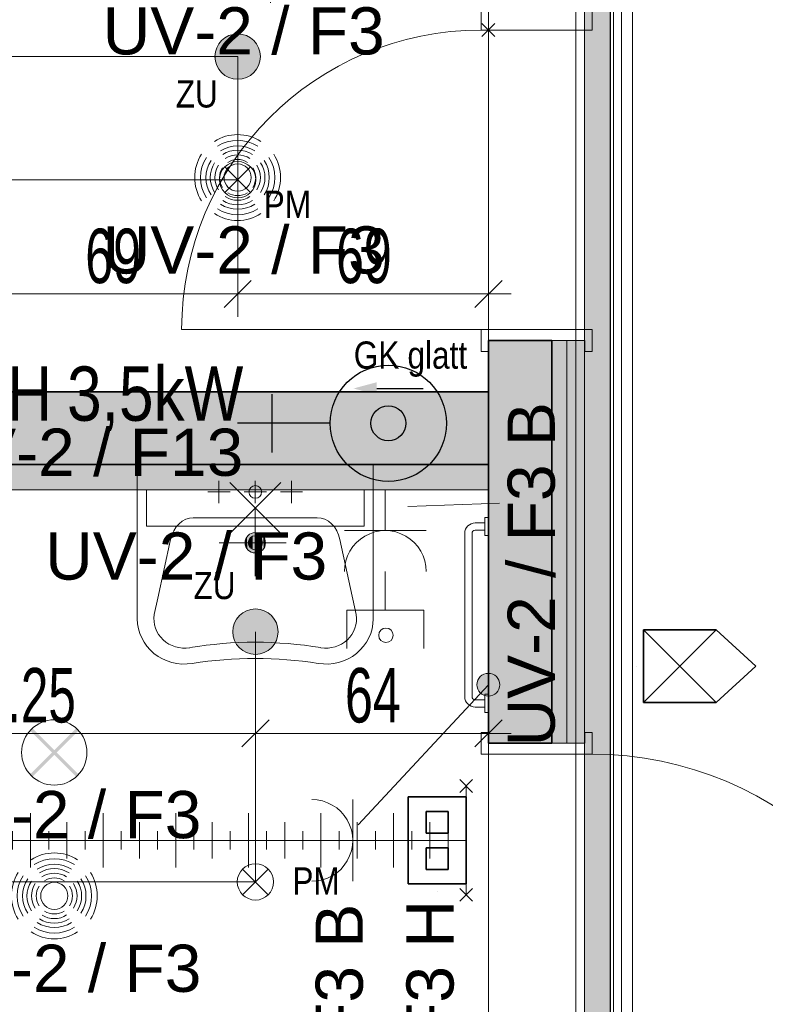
# Model space of a CAD drawing. Extents: x -321 to 526, y -52 to 542.
# Tile 7 of 56: x -117 to -76, y 96 to 150. Entities that reach past the tile are written whole.
import ezdxf
from ezdxf.lldxf.tags import DXFTag

# ---------------------------------------------------------------- set-up
doc = ezdxf.new("R2010")
doc.units = 0
doc.layers.get('0').update_dxf_attribs({"lineweight": 35})
for name, color, linetype, lineweight in [('D-501 Deckenspiegel Beleuchtung_BM_PM_NB', 7, 'Continuous', 25), ('D-501 Deckenspiegel Gebäude', 7, 'Continuous', 25), ('D-501 Deckenspiegel Lüftung', 7, 'Continuous', 25), ('D-501 Deckenspiegel Text_Maß', 7, 'Continuous', 25)]:
    doc.layers.add(name, color=color, linetype=linetype, lineweight=lineweight)
for name, color, linetype, lineweight, true_color in [('E_445_Allgemeinbeleuchtung', 7, 'Continuous', 18, 0xf7d209), ('E_449_Niederspannungsinstallationen_Elektro', 1, 'Continuous', 18, 0xff0000), ('E_449_Niederspannungsinstallationen_Präsenzmelder', 5, 'Continuous', 18, 0x0000ff), ('E_449_Niederspannungsinstallationen_Stromkreise', 1, 'Continuous', 25, 0xff0000), ('E_449_Text-Allg', 1, 'Continuous', 25, 0xff0000), ('E_452_Such- und Signalanlagen', 7, 'Continuous', 18, 0xcc9966), ('E_457_Datenübertragungsnetz_EDV', 6, 'Continuous', 18, 0xff00ff), ('E_Starkstrom', 1, 'Continuous', 25, 0xff0000)]:
    doc.layers.add(name, color=color, linetype=linetype, lineweight=lineweight, true_color=true_color)
doc.layers.add('E_Hilfslinie', color=2, linetype='Continuous', lineweight=13, true_color=0xffff00, plot=False)
doc.styles.get("Standard").update_dxf_attribs({"font": 'arial.ttf'})
tags = doc.linetypes.add('ALL_S14', pattern=[0.1, 0.05, -0.05]).pattern_tags.tags
tags[6:7] = [DXFTag(74, 4), DXFTag(75, 0), DXFTag(340, '0'), DXFTag(46, 1.0), DXFTag(50, 0.0), DXFTag(44, 0.0), DXFTag(45, 0.0)]
tags[4:5] = [DXFTag(74, 4), DXFTag(75, 0), DXFTag(340, '0'), DXFTag(46, 1.0), DXFTag(50, 0.0), DXFTag(44, 0.0), DXFTag(45, 0.0)]
tags = doc.linetypes.add('PUNKT2_S9', pattern=[0.025, 0, -0.025]).pattern_tags.tags
tags[6:7] = [DXFTag(74, 4), DXFTag(75, 0), DXFTag(340, '0'), DXFTag(46, 1.0), DXFTag(50, 0.0), DXFTag(44, 0.0), DXFTag(45, 0.0)]
tags[4:5] = [DXFTag(74, 4), DXFTag(75, 0), DXFTag(340, '0'), DXFTag(46, 1.0), DXFTag(50, 0.0), DXFTag(44, 0.0), DXFTag(45, 0.0)]

# ---------------------------------------------------------------- blocks, each defined once
blk = doc.blocks.new('Referenz-A07MYS7IRK', base_point=(-281.008, -47.122))
at = {"layer": 'D-501 Deckenspiegel Beleuchtung_BM_PM_NB', "color": 0, "lineweight": 18}
for p, q in [((-85.624, 172.697), (-85.624, 15.266)), ((-84.224, 15.266), (-84.224, 172.697)), ((-138.751, 125.569), (-90.924, 125.569)), ((-90.924, 125.569), (-90.924, 124.169)), ((-90.924, 124.169), (-138.751, 124.169))]:
    blk.add_line(p, q, dxfattribs=at)
at = {"layer": 'D-501 Deckenspiegel Beleuchtung_BM_PM_NB', "color": 0, "lineweight": 13}
for p, q in [((-105.445, 140.538), (-104.03, 141.952)), ((-105.445, 141.952), (-104.03, 140.538)), ((-104.468, 101.862), (-103.053, 103.276)), ((-104.468, 103.276), (-103.053, 101.862))]:
    blk.add_line(p, q, dxfattribs=at)
for centre in [(-104.738, 141.245), (-103.76, 102.569)]:
    blk.add_circle(centre, 1, dxfattribs=at)
for points in [[(-85.624, 15.273), (-85.624, 172.697), (-84.224, 15.273)], [(-84.224, 15.273), (-85.624, 172.697), (-84.224, 172.697)], [(-138.751, 124.169), (-138.751, 125.569), (-90.924, 124.169)], [(-90.924, 124.169), (-138.751, 125.569), (-90.924, 125.569)]]:
    blk.add_solid(points, dxfattribs=at)
at = {"layer": 'D-501 Deckenspiegel Gebäude', "color": 0, "linetype": 'ALL_S14', "lineweight": 13, "ltscale": 0.13}
for p, q in [((-90.924, 213.673), (-90.924, 18.053)), ((-86.116, 213.673), (-86.116, 18.053))]:
    blk.add_line(p, q, dxfattribs=at)
at = {"layer": 'D-501 Deckenspiegel Gebäude', "color": 0, "lineweight": 18}
blk.add_line((-84.024, 16.862), (-84.024, 212.074), dxfattribs=at)
at = {"layer": 'D-501 Deckenspiegel Gebäude', "color": 0, "lineweight": 13}
for p, q in [((-91.324, 150.695), (-91.324, 149.495)), ((-85.216, 149.495), (-85.216, 150.695)), ((-91.324, 149.495), (-85.216, 149.495)), ((-91.324, 132.995), (-107.824, 132.995)), ((-91.324, 131.795), (-91.324, 132.995)), ((-91.324, 132.995), (-85.216, 132.995)), ((-85.216, 132.995), (-85.216, 131.795)), ((-85.616, 132.395), (-90.924, 132.395)), ((-90.924, 132.395), (-90.924, 131.795)), ((-86.608, 132.395), (-86.608, 110.203)), ((-86.116, 132.395), (-86.116, 110.203)), ((-85.624, 132.395), (-85.624, 15.266)), ((-85.616, 131.795), (-85.616, 132.395)), ((-90.924, 131.795), (-91.324, 131.795)), ((-85.216, 131.795), (-85.616, 131.795)), ((-110.268, 125.569), (-97.269, 125.569)), ((-110.268, 125.569), (-110.268, 117.055)), ((-97.269, 125.569), (-97.269, 117.055)), ((-105.768, 124.657), (-105.768, 123.439)), ((-103.768, 124.657), (-103.768, 123.439)), ((-101.768, 124.657), (-101.768, 123.439)), ((-106.377, 124.048), (-105.159, 124.048)), ((-103.159, 124.048), (-104.377, 124.048)), ((-101.159, 124.048), (-102.377, 124.048)), ((-100.355, 122.632), (-107.182, 122.632)), ((-103.768, 119.41), (-103.768, 123.114)), ((-91.124, 122.643), (-91.124, 121.643)), ((-90.924, 122.643), (-91.124, 122.643)), ((-90.924, 122.643), (-90.924, 121.643)), ((-91.655, 122.343), (-91.124, 122.343)), ((-92.225, 121.772), (-92.225, 112.774)), ((-91.824, 121.772), (-91.824, 112.772)), ((-91.655, 121.943), (-91.124, 121.943)), ((-91.124, 121.643), (-90.924, 121.643)), ((-109.136, 118.192), (-108.434, 121.43)), ((-105.753, 121.249), (-102.058, 121.249)), ((-98.206, 117.293), (-99.102, 121.43)), ((-109.331, 117.292), (-109.136, 118.192)), ((-107.382, 115.472), (-107.38, 115.472)), ((-107.241, 114.603), (-107.24, 114.603)), ((-91.124, 112.903), (-90.924, 112.903)), ((-91.124, 111.903), (-91.124, 112.903)), ((-90.924, 112.903), (-90.924, 111.903)), ((-91.655, 112.603), (-91.124, 112.603)), ((-91.655, 112.203), (-91.124, 112.203)), ((-90.924, 111.903), (-91.124, 111.903)), ((-91.324, 110.803), (-91.324, 109.603)), ((-90.924, 110.803), (-91.324, 110.803)), ((-90.924, 110.203), (-90.924, 110.803)), ((-85.216, 110.803), (-85.616, 110.803)), ((-85.616, 110.803), (-85.616, 110.203)), ((-85.216, 109.603), (-85.216, 110.803)), ((-85.616, 110.203), (-90.924, 110.203)), ((-91.324, 109.603), (-85.216, 109.603))]:
    blk.add_line(p, q, dxfattribs=at)
at = {"layer": 'D-501 Deckenspiegel Gebäude', "color": 0, "linetype": 'PUNKT2_S9', "lineweight": 13, "ltscale": 0.13}
for p, q in [((-90.924, 149.495), (-90.924, 132.995)), ((-85.632, 149.499), (-85.632, 132.998)), ((-85.624, 149.495), (-85.624, 132.995)), ((-90.924, 109.603), (-90.924, 90.603))]:
    blk.add_line(p, q, dxfattribs=at)
at = {"layer": 'D-501 Deckenspiegel Gebäude', "color": 0, "lineweight": 35}
for p, q in [((-90.924, 132.395), (-90.924, 125.569)), ((-87.424, 132.395), (-90.924, 132.395)), ((-87.424, 132.395), (-87.424, 110.203)), ((-118.551, 129.569), (-90.924, 129.569)), ((-138.751, 125.569), (-90.924, 125.569)), ((-90.924, 125.569), (-90.924, 110.203)), ((-90.924, 110.203), (-87.424, 110.203))]:
    blk.add_line(p, q, dxfattribs=at)
at = {"layer": 'D-501 Deckenspiegel Gebäude', "color": 0, "lineweight": 13}
for centre, radius in [((-103.768, 124.048), 0.35), ((-103.768, 124.048), 0.35), ((-103.768, 124.048), 0.35), ((-103.768, 121.249), 0.562), ((-103.768, 121.249), 0.39)]:
    blk.add_circle(centre, radius, dxfattribs=at)
for centre, major_axis, ratio, start_param, end_param in [((-91.324, 132.995), (0, 16.5), 1, 0, 1.570796), ((-107.182, 121.003), (0, 1.628), 0.797137, 0, 1.305466), ((-100.355, 121.003), (0, 1.628), 0.797137, 4.977724, 6.283192), ((-91.655, 121.772), (0, 0.571), 1, 0, 1.570796), ((-91.655, 121.773), (0.001, 0.17), 1, 0, 1.576539), ((-107.67, 117.055), (-1.679, 0), 0.957112, 6.13232, 8.026449), ((-99.867, 117.055), (1.679, 0), 0.957112, 4.539922, 6.43405), ((-107.67, 117.055), (-2.598, 0), 0.957112, 0, 1.736581), ((-99.867, 117.055), (2.598, 0), 0.957112, 4.546604, 6.283185), ((-103.768, 95.618), (-21.056, 0), 0.957112, 4.539922, 4.884784), ((-103.768, 94.737), (-21.045, 0), 0.957112, 4.546604, 4.878104), ((-91.655, 112.774), (-0.571, 0), 1, 0, 1.570796), ((-91.655, 112.772), (-0.17, 0), 1, 0, 1.576539), ((-85.216, 90.603), (19, 0), 1, 0, 1.570796)]:
    blk.add_ellipse(centre, major_axis=major_axis, ratio=ratio, start_param=start_param, end_param=end_param, dxfattribs=at)
at = {"layer": 'D-501 Deckenspiegel Gebäude', "color": 0, "lineweight": -2}
for points in [[(-90.924, 129.569), (-90.924, 132.395), (-85.616, 110.203)], [(-85.616, 110.203), (-90.924, 132.395), (-85.616, 132.395)], [(-118.551, 125.569), (-118.551, 129.569), (-90.924, 125.569)], [(-90.924, 125.569), (-118.551, 129.569), (-90.924, 129.569)], [(-90.924, 125.569), (-90.924, 129.569), (-85.616, 110.203)], [(-90.924, 110.203), (-90.924, 125.569), (-85.616, 110.203)]]:
    blk.add_solid(points, dxfattribs=at)
at = {"layer": 'D-501 Deckenspiegel Gebäude', "color": 0, "lineweight": 13}
for points in [[(-104.263, 120.98), (-104.287, 121.468), (-104.263, 121.517)], [(-104.235, 120.934), (-104.263, 121.517), (-104.235, 121.563)], [(-104.263, 120.98), (-104.263, 121.517), (-104.235, 120.934)], [(-104.202, 120.891), (-104.235, 121.563), (-104.202, 121.606)], [(-104.235, 120.934), (-104.235, 121.563), (-104.202, 120.891)], [(-104.166, 120.851), (-104.202, 121.606), (-104.166, 121.646)], [(-104.202, 120.891), (-104.202, 121.606), (-104.166, 120.851)], [(-104.126, 120.814), (-104.166, 121.646), (-104.126, 121.683)], [(-104.166, 120.851), (-104.166, 121.646), (-104.126, 120.814)], [(-104.083, 120.782), (-104.126, 121.683), (-104.083, 121.715)], [(-104.126, 120.814), (-104.126, 121.683), (-104.083, 120.782)], [(-104.036, 120.754), (-104.083, 121.715), (-104.036, 121.743)], [(-104.083, 120.782), (-104.083, 121.715), (-104.036, 120.754)], [(-104.027, 120.99), (-104.05, 121.481), (-104.027, 121.507)], [(-103.987, 120.73), (-104.036, 121.743), (-103.987, 121.767)], [(-104.036, 120.754), (-104.036, 121.743), (-103.987, 120.73)], [(-104.001, 120.966), (-104.027, 121.507), (-104.001, 121.531)], [(-104.027, 120.99), (-104.027, 121.507), (-104.001, 120.966)], [(-103.973, 120.945), (-104.001, 121.531), (-103.973, 121.552)], [(-104.001, 120.966), (-104.001, 121.531), (-103.973, 120.945)], [(-103.936, 120.711), (-103.987, 121.767), (-103.936, 121.786)], [(-103.987, 120.73), (-103.987, 121.767), (-103.936, 120.711)], [(-103.943, 120.927), (-103.973, 121.552), (-103.943, 121.57)], [(-103.973, 120.945), (-103.973, 121.552), (-103.943, 120.927)], [(-103.911, 120.912), (-103.943, 121.57), (-103.911, 121.586)], [(-103.943, 120.927), (-103.943, 121.57), (-103.911, 120.912)], [(-103.882, 120.697), (-103.936, 121.786), (-103.882, 121.8)], [(-103.936, 120.711), (-103.936, 121.786), (-103.882, 120.697)], [(-103.877, 120.899), (-103.911, 121.586), (-103.877, 121.598)], [(-103.911, 120.912), (-103.911, 121.586), (-103.877, 120.899)], [(-103.826, 120.689), (-103.882, 121.8), (-103.826, 121.808)], [(-103.882, 120.697), (-103.882, 121.8), (-103.826, 120.689)], [(-103.842, 120.89), (-103.877, 121.598), (-103.842, 121.607)], [(-103.877, 120.899), (-103.877, 121.598), (-103.842, 120.89)], [(-103.806, 120.885), (-103.842, 121.607), (-103.806, 121.612)], [(-103.842, 120.89), (-103.842, 121.607), (-103.806, 120.885)], [(-103.768, 120.686), (-103.826, 121.808), (-103.768, 121.811)], [(-103.826, 120.689), (-103.826, 121.808), (-103.768, 120.686)], [(-103.768, 120.883), (-103.806, 121.612), (-103.768, 121.614)], [(-103.806, 120.885), (-103.806, 121.612), (-103.768, 120.883)], [(-103.768, 120.686), (-103.768, 121.811), (-103.711, 120.689)], [(-103.711, 120.689), (-103.768, 121.811), (-103.711, 121.808)], [(-103.768, 120.883), (-103.768, 121.614), (-103.731, 120.885)], [(-103.731, 120.885), (-103.768, 121.614), (-103.731, 121.612)], [(-103.731, 120.885), (-103.731, 121.612), (-103.695, 120.89)], [(-103.695, 120.89), (-103.731, 121.612), (-103.695, 121.607)], [(-103.711, 120.689), (-103.711, 121.808), (-103.655, 120.697)], [(-103.655, 120.697), (-103.711, 121.808), (-103.655, 121.8)], [(-103.695, 120.89), (-103.695, 121.607), (-103.66, 120.899)], [(-103.66, 120.899), (-103.695, 121.607), (-103.66, 121.598)], [(-103.66, 120.899), (-103.66, 121.598), (-103.626, 120.912)], [(-103.626, 120.912), (-103.66, 121.598), (-103.626, 121.586)], [(-103.655, 120.697), (-103.655, 121.8), (-103.601, 120.711)], [(-103.601, 120.711), (-103.655, 121.8), (-103.601, 121.786)], [(-103.626, 120.912), (-103.626, 121.586), (-103.594, 120.927)], [(-103.594, 120.927), (-103.626, 121.586), (-103.594, 121.57)], [(-103.601, 120.711), (-103.601, 121.786), (-103.549, 120.73)], [(-103.549, 120.73), (-103.601, 121.786), (-103.549, 121.767)], [(-103.594, 120.927), (-103.594, 121.57), (-103.564, 120.945)], [(-103.564, 120.945), (-103.594, 121.57), (-103.564, 121.552)], [(-103.564, 120.945), (-103.564, 121.552), (-103.536, 120.966)], [(-103.536, 120.966), (-103.564, 121.552), (-103.536, 121.531)], [(-103.549, 120.73), (-103.549, 121.767), (-103.5, 120.754)], [(-103.5, 120.754), (-103.549, 121.767), (-103.5, 121.743)], [(-103.536, 120.966), (-103.536, 121.531), (-103.51, 120.99)], [(-103.51, 120.99), (-103.536, 121.531), (-103.51, 121.507)], [(-103.51, 120.99), (-103.51, 121.507), (-103.486, 121.016)], [(-103.486, 121.016), (-103.51, 121.507), (-103.486, 121.481)], [(-103.5, 120.754), (-103.5, 121.743), (-103.454, 120.782)], [(-103.454, 120.782), (-103.5, 121.743), (-103.454, 121.715)], [(-103.454, 120.782), (-103.454, 121.715), (-103.41, 120.814)], [(-103.41, 120.814), (-103.454, 121.715), (-103.41, 121.683)], [(-103.41, 120.814), (-103.41, 121.683), (-103.371, 120.851)], [(-103.371, 120.851), (-103.41, 121.683), (-103.371, 121.646)], [(-103.371, 120.851), (-103.371, 121.646), (-103.334, 120.891)], [(-103.334, 120.891), (-103.371, 121.646), (-103.334, 121.606)], [(-103.334, 120.891), (-103.334, 121.606), (-103.302, 120.934)], [(-103.302, 120.934), (-103.334, 121.606), (-103.302, 121.563)], [(-103.302, 120.934), (-103.302, 121.563), (-103.274, 120.98)], [(-103.274, 120.98), (-103.302, 121.563), (-103.274, 121.517)], [(-103.274, 120.98), (-103.274, 121.517), (-103.25, 121.03)], [(-103.25, 121.03), (-103.274, 121.517), (-103.25, 121.468)], [(-104.328, 121.191), (-104.331, 121.249), (-104.328, 121.306)], [(-104.319, 121.135), (-104.328, 121.306), (-104.319, 121.362)], [(-104.328, 121.191), (-104.328, 121.306), (-104.319, 121.135)], [(-104.306, 121.081), (-104.319, 121.362), (-104.306, 121.416)], [(-104.319, 121.135), (-104.319, 121.362), (-104.306, 121.081)], [(-104.287, 121.03), (-104.306, 121.416), (-104.287, 121.468)], [(-104.306, 121.081), (-104.306, 121.416), (-104.287, 121.03)], [(-104.287, 121.03), (-104.287, 121.468), (-104.263, 120.98)], [(-104.132, 121.211), (-104.134, 121.249), (-104.132, 121.286)], [(-104.127, 121.175), (-104.132, 121.286), (-104.127, 121.322)], [(-104.132, 121.211), (-104.132, 121.286), (-104.127, 121.175)], [(-104.118, 121.14), (-104.127, 121.322), (-104.118, 121.357)], [(-104.127, 121.175), (-104.127, 121.322), (-104.118, 121.14)], [(-104.105, 121.106), (-104.118, 121.357), (-104.105, 121.391)], [(-104.118, 121.14), (-104.118, 121.357), (-104.105, 121.106)], [(-104.09, 121.074), (-104.105, 121.391), (-104.09, 121.423)], [(-104.105, 121.106), (-104.105, 121.391), (-104.09, 121.074)], [(-104.072, 121.044), (-104.09, 121.423), (-104.072, 121.453)], [(-104.09, 121.074), (-104.09, 121.423), (-104.072, 121.044)], [(-104.05, 121.016), (-104.072, 121.453), (-104.05, 121.481)], [(-104.072, 121.044), (-104.072, 121.453), (-104.05, 121.016)], [(-104.05, 121.016), (-104.05, 121.481), (-104.027, 120.99)], [(-103.486, 121.016), (-103.486, 121.481), (-103.465, 121.044)], [(-103.465, 121.044), (-103.486, 121.481), (-103.465, 121.453)], [(-103.465, 121.044), (-103.465, 121.453), (-103.447, 121.074)], [(-103.447, 121.074), (-103.465, 121.453), (-103.447, 121.423)], [(-103.447, 121.074), (-103.447, 121.423), (-103.431, 121.106)], [(-103.431, 121.106), (-103.447, 121.423), (-103.431, 121.391)], [(-103.431, 121.106), (-103.431, 121.391), (-103.419, 121.14)], [(-103.419, 121.14), (-103.431, 121.391), (-103.419, 121.357)], [(-103.419, 121.14), (-103.419, 121.357), (-103.41, 121.175)], [(-103.41, 121.175), (-103.419, 121.357), (-103.41, 121.322)], [(-103.41, 121.175), (-103.41, 121.322), (-103.405, 121.211)], [(-103.405, 121.211), (-103.41, 121.322), (-103.405, 121.286)], [(-103.405, 121.211), (-103.405, 121.286), (-103.403, 121.249)], [(-103.25, 121.03), (-103.25, 121.468), (-103.231, 121.081)], [(-103.231, 121.081), (-103.25, 121.468), (-103.231, 121.416)], [(-103.231, 121.081), (-103.231, 121.416), (-103.217, 121.135)], [(-103.217, 121.135), (-103.231, 121.416), (-103.217, 121.362)], [(-103.217, 121.135), (-103.217, 121.362), (-103.209, 121.191)], [(-103.209, 121.191), (-103.217, 121.362), (-103.209, 121.306)], [(-103.209, 121.191), (-103.209, 121.306), (-103.206, 121.249)]]:
    blk.add_solid(points, dxfattribs=at)
at = {"layer": 'D-501 Deckenspiegel Lüftung', "color": 0, "lineweight": 13}
for centre in [(-104.738, 148.032), (-103.76, 116.352)]:
    blk.add_circle(centre, 1.25, dxfattribs=at)
for points in [[(-105.257, 146.895), (-105.413, 149.083), (-105.257, 149.169)], [(-105.09, 146.832), (-105.257, 149.169), (-105.09, 149.231)], [(-105.257, 146.895), (-105.257, 149.169), (-105.09, 146.832)], [(-104.915, 146.795), (-105.09, 149.231), (-104.915, 149.269)], [(-105.09, 146.832), (-105.09, 149.231), (-104.915, 146.795)], [(-104.738, 146.782), (-104.915, 149.269), (-104.738, 149.282)], [(-104.915, 146.795), (-104.915, 149.269), (-104.738, 146.782)], [(-104.738, 146.782), (-104.738, 149.282), (-104.56, 146.795)], [(-104.56, 146.795), (-104.738, 149.282), (-104.56, 149.269)], [(-104.56, 146.795), (-104.56, 149.269), (-104.385, 146.832)], [(-104.385, 146.832), (-104.56, 149.269), (-104.385, 149.231)], [(-104.385, 146.832), (-104.385, 149.231), (-104.218, 146.895)], [(-104.218, 146.895), (-104.385, 149.231), (-104.218, 149.169)], [(-104.218, 146.895), (-104.218, 149.169), (-104.062, 146.98)], [(-104.062, 146.98), (-104.218, 149.169), (-104.062, 149.083)], [(-105.789, 147.356), (-105.875, 148.551), (-105.789, 148.708)], [(-105.682, 147.213), (-105.789, 148.708), (-105.682, 148.85)], [(-105.789, 147.356), (-105.789, 148.708), (-105.682, 147.213)], [(-105.556, 147.087), (-105.682, 148.85), (-105.556, 148.976)], [(-105.682, 147.213), (-105.682, 148.85), (-105.556, 147.087)], [(-105.413, 146.98), (-105.556, 148.976), (-105.413, 149.083)], [(-105.556, 147.087), (-105.556, 148.976), (-105.413, 146.98)], [(-105.413, 146.98), (-105.413, 149.083), (-105.257, 146.895)], [(-104.062, 146.98), (-104.062, 149.083), (-103.919, 147.087)], [(-103.919, 147.087), (-104.062, 149.083), (-103.919, 148.976)], [(-103.919, 147.087), (-103.919, 148.976), (-103.793, 147.213)], [(-103.793, 147.213), (-103.919, 148.976), (-103.793, 148.85)], [(-103.793, 147.213), (-103.793, 148.85), (-103.686, 147.356)], [(-103.686, 147.356), (-103.793, 148.85), (-103.686, 148.708)], [(-103.686, 147.356), (-103.686, 148.708), (-103.601, 147.513)], [(-103.601, 147.513), (-103.686, 148.708), (-103.601, 148.551)], [(-105.975, 147.854), (-105.988, 148.032), (-105.975, 148.21)], [(-105.937, 147.68), (-105.975, 148.21), (-105.937, 148.384)], [(-105.975, 147.854), (-105.975, 148.21), (-105.937, 147.68)], [(-105.875, 147.513), (-105.937, 148.384), (-105.875, 148.551)], [(-105.937, 147.68), (-105.937, 148.384), (-105.875, 147.513)], [(-105.875, 147.513), (-105.875, 148.551), (-105.789, 147.356)], [(-103.601, 147.513), (-103.601, 148.551), (-103.538, 147.68)], [(-103.538, 147.68), (-103.601, 148.551), (-103.538, 148.384)], [(-103.538, 147.68), (-103.538, 148.384), (-103.5, 147.854)], [(-103.5, 147.854), (-103.538, 148.384), (-103.5, 148.21)], [(-103.5, 147.854), (-103.5, 148.21), (-103.488, 148.032)], [(-104.705, 115.533), (-104.812, 117.027), (-104.705, 117.17)], [(-104.579, 115.407), (-104.705, 117.17), (-104.579, 117.296)], [(-104.705, 115.533), (-104.705, 117.17), (-104.579, 115.407)], [(-104.436, 115.3), (-104.579, 117.296), (-104.436, 117.403)], [(-104.579, 115.407), (-104.579, 117.296), (-104.436, 115.3)], [(-104.28, 115.214), (-104.436, 117.403), (-104.28, 117.489)], [(-104.436, 115.3), (-104.436, 117.403), (-104.28, 115.214)], [(-104.113, 115.152), (-104.28, 117.489), (-104.113, 117.551)], [(-104.28, 115.214), (-104.28, 117.489), (-104.113, 115.152)], [(-103.938, 115.114), (-104.113, 117.551), (-103.938, 117.589)], [(-104.113, 115.152), (-104.113, 117.551), (-103.938, 115.114)], [(-103.76, 115.101), (-103.938, 117.589), (-103.76, 117.602)], [(-103.938, 115.114), (-103.938, 117.589), (-103.76, 115.101)], [(-103.76, 115.101), (-103.76, 117.602), (-103.583, 115.114)], [(-103.583, 115.114), (-103.76, 117.602), (-103.583, 117.589)], [(-103.583, 115.114), (-103.583, 117.589), (-103.408, 115.152)], [(-103.408, 115.152), (-103.583, 117.589), (-103.408, 117.551)], [(-103.408, 115.152), (-103.408, 117.551), (-103.241, 115.214)], [(-103.241, 115.214), (-103.408, 117.551), (-103.241, 117.489)], [(-103.241, 115.214), (-103.241, 117.489), (-103.085, 115.3)], [(-103.085, 115.3), (-103.241, 117.489), (-103.085, 117.403)], [(-103.085, 115.3), (-103.085, 117.403), (-102.942, 115.407)], [(-102.942, 115.407), (-103.085, 117.403), (-102.942, 117.296)], [(-102.942, 115.407), (-102.942, 117.296), (-102.816, 115.533)], [(-102.816, 115.533), (-102.942, 117.296), (-102.816, 117.17)], [(-102.816, 115.533), (-102.816, 117.17), (-102.709, 115.676)], [(-102.709, 115.676), (-102.816, 117.17), (-102.709, 117.027)], [(-104.96, 115.999), (-104.998, 116.529), (-104.96, 116.704)], [(-104.897, 115.832), (-104.96, 116.704), (-104.897, 116.871)], [(-104.96, 115.999), (-104.96, 116.704), (-104.897, 115.832)], [(-104.812, 115.676), (-104.897, 116.871), (-104.812, 117.027)], [(-104.897, 115.832), (-104.897, 116.871), (-104.812, 115.676)], [(-104.812, 115.676), (-104.812, 117.027), (-104.705, 115.533)], [(-102.709, 115.676), (-102.709, 117.027), (-102.623, 115.832)], [(-102.623, 115.832), (-102.709, 117.027), (-102.623, 116.871)], [(-102.623, 115.832), (-102.623, 116.871), (-102.561, 115.999)], [(-102.561, 115.999), (-102.623, 116.871), (-102.561, 116.704)], [(-102.561, 115.999), (-102.561, 116.704), (-102.523, 116.174)], [(-102.523, 116.174), (-102.561, 116.704), (-102.523, 116.529)], [(-104.998, 116.174), (-105.01, 116.352), (-104.998, 116.529)], [(-104.998, 116.174), (-104.998, 116.529), (-104.96, 115.999)], [(-102.523, 116.174), (-102.523, 116.529), (-102.51, 116.352)]]:
    blk.add_solid(points, dxfattribs=at)
at = {"layer": 'D-501 Deckenspiegel Text_Maß', "color": 0, "linetype": 'PUNKT2_S9', "lineweight": 13, "ltscale": 0.13}
for p, q in [((-175.044, 148.032), (-104.738, 148.032)), ((-104.738, 134.954), (-104.738, 148.032)), ((-175.044, 141.245), (-104.738, 141.245)), ((-103.76, 116.352), (-103.76, 102.569)), ((-128.824, 102.569), (-103.76, 102.569))]:
    blk.add_line(p, q, dxfattribs=at)
at = {"layer": 'D-501 Deckenspiegel Text_Maß', "color": 0, "lineweight": 13}
for p, q in [((-104.738, 134.954), (-104.738, 136.203)), ((-90.924, 134.954), (-90.924, 136.203)), ((-105.488, 134.203), (-103.988, 135.704)), ((-91.674, 134.203), (-90.174, 135.704)), ((-118.551, 134.954), (-104.738, 134.954)), ((-104.738, 134.954), (-104.738, 133.704)), ((-104.738, 134.954), (-90.924, 134.954)), ((-90.924, 134.954), (-90.924, 133.704)), ((-90.924, 134.954), (-89.674, 134.954)), ((-103.76, 110.752), (-103.76, 112.002)), ((-90.924, 110.752), (-90.924, 112.002)), ((-104.51, 110.002), (-103.01, 111.502)), ((-91.674, 110.002), (-90.174, 111.502)), ((-128.824, 110.752), (-103.76, 110.752)), ((-103.76, 110.752), (-103.76, 109.502)), ((-103.76, 110.752), (-90.924, 110.752)), ((-90.924, 110.752), (-90.924, 109.502)), ((-90.924, 110.752), (-89.674, 110.752))]:
    blk.add_line(p, q, dxfattribs=at)
at = {"layer": 'D-501 Deckenspiegel Beleuchtung_BM_PM_NB', "color": 0, "lineweight": 13, "char_height": 1.5, "attachment_point": 1}
for insert in [(-103.302, 140.645), (-101.725, 103.369)]:
    blk.add_mtext('{\\W0.83;\\fArial;PM}', dxfattribs=dict(at, insert=insert))
at = {"layer": 'D-501 Deckenspiegel Lüftung', "color": 0, "lineweight": 13, "char_height": 1.5, "attachment_point": 1}
for insert in [(-108.149, 146.726), (-107.172, 119.646)]:
    blk.add_mtext('{\\W0.83;\\fArial;ZU}', dxfattribs=dict(at, insert=insert))
at = {"layer": 'D-501 Deckenspiegel Text_Maß', "color": 0, "lineweight": -2, "char_height": 3, "attachment_point": 1}
for s, insert in [('{\\W0.66;\\fArial;69}', (-113.137, 138.553)), ('{\\W0.66;\\fArial;69}', (-99.323, 138.553)), ('{\\W0.65;\\fArial;1.25}', (-118.955, 114.351)), ('{\\W0.66;\\fArial;64}', (-98.829, 114.351))]:
    blk.add_mtext(s, dxfattribs=dict(at, insert=insert))
at = {"layer": 'D-501 Deckenspiegel Text_Maß', "color": 0, "lineweight": 13, "char_height": 1.5, "attachment_point": 1}
for s, insert in [('{\\W0.83;\\fArial;GK}', (-98.344, 132.338)), ('{\\W0.83;\\fArial;glatt}', (-95.384, 132.338))]:
    blk.add_mtext(s, dxfattribs=dict(at, insert=insert))
blk = doc.blocks.new('Schraffur-A07MYS7KRK', base_point=(-91.554, 112.805))
at = {"linetype": 'ByBlock', "lineweight": -2, "ltscale": 0.18}
blk.add_hatch(color=0, dxfattribs=at).paths.add_polyline_path([(-91.554, 113.432), (-91.545, 113.54), (-91.517, 113.646), (-91.47, 113.745), (-91.408, 113.834), (-91.331, 113.911), (-91.241, 113.974), (-91.142, 114.02), (-91.037, 114.048), (-90.928, 114.058), (-90.82, 114.048), (-90.714, 114.02), (-90.615, 113.974), (-90.526, 113.911), (-90.449, 113.834), (-90.386, 113.745), (-90.34, 113.646), (-90.312, 113.54), (-90.302, 113.432), (-90.312, 113.323), (-90.34, 113.217), (-90.386, 113.119), (-90.449, 113.029), (-90.526, 112.952), (-90.615, 112.889), (-90.714, 112.843), (-90.82, 112.815), (-90.928, 112.805), (-91.037, 112.815), (-91.142, 112.843), (-91.241, 112.889), (-91.331, 112.952), (-91.408, 113.029), (-91.47, 113.119), (-91.517, 113.217), (-91.545, 113.323)])
blk = doc.blocks.new('T5 1-flammig 21W-A07MYS82RK', base_point=(-84.191, 15.314))
at = {"color": 0, "lineweight": -2}
for p, q in [((-84.191, 15.314), (-84.191, 172.754)), ((-82.991, 15.314), (-82.991, 172.754)), ((-84.191, 16.338), (-84.191, 171.729)), ((-83.591, 16.314), (-83.591, 171.754)), ((-82.991, 16.338), (-82.991, 171.729))]:
    blk.add_line(p, q, dxfattribs=at)
blk = doc.blocks.new('Präsenzmelder UP 360°-A07MYS88RK', base_point=(-117.206, 99.432))
at = {"color": 0, "lineweight": -2}
blk.add_circle((-114.84, 101.798), 0.75, dxfattribs=at)
for major_axis in [(1.283, 1.988), (1.112, 1.723), (0.946, 1.466), (-1.988, 1.283), (0.817, 1.266), (0.678, 1.052), (1.988, -1.283), (-1.723, 1.112), (-1.466, 0.946), (-1.266, 0.817), (0.54, 0.837), (1.266, -0.817), (1.466, -0.946), (1.723, -1.112), (-1.052, 0.678), (-0.837, 0.54), (0.837, -0.54), (1.052, -0.678), (-0.54, -0.837), (-0.817, -1.266), (-0.678, -1.052), (-1.283, -1.988), (-1.112, -1.723), (-0.946, -1.466)]:
    blk.add_ellipse((-114.84, 101.798), major_axis=major_axis, ratio=1, start_param=0, end_param=1.146009, dxfattribs=at)
blk = doc.blocks.new('Wand-Rechteckleuchte AP-A07MYS8IRK', base_point=(-109.768, 121.769))
at = {"color": 0, "linetype": 'ByBlock', "lineweight": -2, "ltscale": 0.18}
for p, q in [((-105.168, 121.769), (-102.368, 124.569)), ((-102.368, 121.769), (-105.168, 124.569)), ((-109.768, 122.169), (-109.768, 124.169)), ((-109.768, 124.169), (-97.768, 124.169)), ((-97.768, 124.169), (-97.768, 122.169)), ((-97.768, 122.169), (-109.768, 122.169))]:
    blk.add_line(p, q, dxfattribs=at)
blk = doc.blocks.new('Leuchtendeckenauslaß-A07MYS8SRK', base_point=(-116.64, 107.898))
at = {"color": 0, "linetype": 'ByBlock', "lineweight": -2, "ltscale": 0.18}
blk.add_circle((-114.84, 109.698), 1.8, dxfattribs=at)
for points in [[(-113.505, 110.905), (-116.051, 108.36), (-113.633, 111.033), (-116.178, 108.487)], [(-113.631, 108.361), (-116.177, 110.907), (-113.504, 108.489), (-116.049, 111.034)]]:
    blk.add_solid(points, dxfattribs=at)
blk = doc.blocks.new('Blockreferenz-A07MYS9MRK', base_point=(-117.876, 101.502))
at = {"color": 0, "linetype": 'ByBlock', "lineweight": -2, "ltscale": 0.13}
for p, q in [((-91.796, 107.502), (-92.503, 108.209)), ((-91.796, 108.209), (-92.503, 107.502)), ((-92.149, 107.856), (-92.149, 104.856)), ((-116.149, 103.356), (-116.149, 106.356)), ((-112.149, 103.356), (-112.149, 106.356)), ((-108.149, 103.356), (-108.149, 106.356)), ((-104.149, 103.356), (-104.149, 106.356)), ((-100.149, 103.356), (-100.149, 106.356)), ((-96.149, 103.356), (-96.149, 106.356)), ((-114.149, 103.856), (-114.149, 105.856)), ((-110.149, 103.856), (-110.149, 105.856)), ((-106.149, 103.856), (-106.149, 105.856)), ((-102.149, 103.856), (-102.149, 105.856)), ((-98.149, 103.856), (-98.149, 105.856)), ((-94.149, 103.856), (-94.149, 105.856)), ((-117.149, 104.356), (-117.149, 105.356)), ((-115.149, 104.356), (-115.149, 105.356)), ((-113.149, 104.356), (-113.149, 105.356)), ((-111.149, 104.356), (-111.149, 105.356)), ((-109.149, 104.356), (-109.149, 105.356)), ((-107.149, 104.356), (-107.149, 105.356)), ((-105.149, 104.356), (-105.149, 105.356)), ((-103.149, 104.356), (-103.149, 105.356)), ((-101.149, 104.356), (-101.149, 105.356)), ((-99.149, 104.356), (-99.149, 105.356)), ((-97.149, 104.356), (-97.149, 105.356)), ((-95.149, 104.356), (-95.149, 105.356)), ((-93.149, 104.356), (-93.149, 105.356)), ((-92.149, 104.856), (-117.876, 104.856)), ((-92.149, 101.856), (-92.149, 104.856)), ((-91.796, 102.209), (-92.503, 101.502)), ((-91.796, 101.502), (-92.503, 102.209))]:
    blk.add_line(p, q, dxfattribs=at)
blk = doc.blocks.new('Steckdose -A07MYS9ORK', base_point=(-100.649, 102.606))
at = {"color": 0, "lineweight": -2}
for p, q in [((-98.399, 102.606), (-98.399, 107.106)), ((-98.399, 104.856), (-96.149, 104.856))]:
    blk.add_line(p, q, dxfattribs=at)
blk.add_ellipse((-100.649, 104.856), major_axis=(0, -2.25), ratio=1, start_param=0, end_param=3.141593, dxfattribs=at)
blk = doc.blocks.new('Präsenzmelder UP 360°-A07MYS9WRK', base_point=(-107.107, 139.002))
at = {"color": 0, "lineweight": -2}
blk.add_circle((-104.741, 141.368), 0.75, dxfattribs=at)
for major_axis in [(1.283, 1.988), (1.112, 1.723), (0.946, 1.466), (-1.988, 1.283), (0.817, 1.266), (0.678, 1.052), (1.988, -1.283), (-1.723, 1.112), (-1.466, 0.946), (-1.266, 0.817), (0.54, 0.837), (1.266, -0.817), (1.466, -0.946), (1.723, -1.112), (-1.052, 0.678), (-0.837, 0.54), (0.837, -0.54), (1.052, -0.678), (-0.54, -0.837), (-0.817, -1.266), (-0.678, -1.052), (-1.112, -1.723), (-0.946, -1.466), (-1.283, -1.988)]:
    blk.add_ellipse((-104.741, 141.368), major_axis=major_axis, ratio=1, start_param=0, end_param=1.146009, dxfattribs=at)
blk = doc.blocks.new('Blockreferenz-A07MYSBMRK', base_point=(-95.348, 102.054))
at = {"color": 0, "lineweight": 35}
for p, q in [((-95.348, 102.454), (-95.348, 107.257)), ((-95.348, 107.257), (-92.149, 107.257)), ((-92.149, 107.257), (-92.149, 102.454)), ((-94.348, 105.256), (-94.348, 106.455)), ((-94.348, 106.455), (-93.149, 106.455)), ((-93.149, 106.455), (-93.149, 105.256)), ((-93.149, 105.256), (-94.348, 105.256)), ((-93.149, 104.455), (-94.348, 104.455)), ((-94.348, 104.455), (-94.348, 103.256)), ((-93.149, 103.256), (-93.149, 104.455)), ((-94.348, 103.256), (-93.149, 103.256)), ((-92.149, 102.454), (-95.348, 102.454))]:
    blk.add_line(p, q, dxfattribs=at)
at = {"color": 0, "lineweight": -2}
for p, q in [((-93.749, 107.257), (-93.749, 107.257)), ((-93.749, 102.454), (-93.749, 102.454)), ((-93.749, 102.054), (-93.749, 102.054))]:
    blk.add_line(p, q, dxfattribs=at)
blk = doc.blocks.new('Blockreferenz-A07MYSBQRK', base_point=(-82.783, 112.453))
at = {"color": 0, "lineweight": 35}
for p, q in [((-82.383, 116.454), (-82.383, 112.453)), ((-78.383, 116.454), (-82.383, 116.454)), ((-78.383, 112.453), (-82.383, 116.454)), ((-78.383, 116.454), (-82.383, 112.453)), ((-78.383, 116.454), (-76.192, 114.454)), ((-78.383, 112.453), (-76.192, 114.454)), ((-82.383, 112.453), (-78.383, 112.453))]:
    blk.add_line(p, q, dxfattribs=at)
at = {"color": 0, "lineweight": -2}
for p, q in [((-82.783, 114.454), (-82.783, 114.454)), ((-82.383, 114.454), (-82.383, 114.454))]:
    blk.add_line(p, q, dxfattribs=at)
blk = doc.blocks.new('Blockreferenz-A07MYSD8RK', base_point=(-116.655, 149.142))
at = {"color": 0, "linetype": 'ByBlock', "lineweight": -2, "ltscale": 0.13}
for p, q in [((-90.575, 155.142), (-91.282, 155.849)), ((-90.575, 155.849), (-91.282, 155.142)), ((-90.928, 155.495), (-90.928, 152.495)), ((-114.928, 150.995), (-114.928, 153.995)), ((-112.928, 151.495), (-112.928, 153.495)), ((-110.928, 150.995), (-110.928, 153.995)), ((-108.928, 151.495), (-108.928, 153.495)), ((-106.928, 150.995), (-106.928, 153.995)), ((-104.928, 151.495), (-104.928, 153.495)), ((-102.928, 150.995), (-102.928, 153.995)), ((-100.928, 151.495), (-100.928, 153.495)), ((-98.928, 150.995), (-98.928, 153.995)), ((-96.928, 151.495), (-96.928, 153.495)), ((-94.928, 150.995), (-94.928, 153.995)), ((-92.928, 151.495), (-92.928, 153.495)), ((-115.928, 151.995), (-115.928, 152.995)), ((-113.928, 151.995), (-113.928, 152.995)), ((-111.928, 151.995), (-111.928, 152.995)), ((-109.928, 151.995), (-109.928, 152.995)), ((-107.928, 151.995), (-107.928, 152.995)), ((-105.928, 151.995), (-105.928, 152.995)), ((-103.928, 151.995), (-103.928, 152.995)), ((-101.928, 151.995), (-101.928, 152.995)), ((-99.928, 151.995), (-99.928, 152.995)), ((-97.928, 151.995), (-97.928, 152.995)), ((-95.928, 151.995), (-95.928, 152.995)), ((-93.928, 151.995), (-93.928, 152.995)), ((-91.928, 151.995), (-91.928, 152.995)), ((-90.928, 152.495), (-116.655, 152.495)), ((-90.928, 149.495), (-90.928, 152.495)), ((-90.575, 149.849), (-91.282, 149.142)), ((-90.575, 149.142), (-91.282, 149.849))]:
    blk.add_line(p, q, dxfattribs=at)
blk = doc.blocks.new('Steckdose -A07MYSDKRK', base_point=(-98.855, 119.669))
at = {"color": 0, "lineweight": -2}
for p, q in [((-96.605, 121.919), (-96.605, 124.169)), ((-94.355, 121.919), (-98.855, 121.919))]:
    blk.add_line(p, q, dxfattribs=at)
blk.add_ellipse((-96.605, 119.669), major_axis=(2.25, 0), ratio=1, start_param=0, end_param=3.141593, dxfattribs=at)
blk = doc.blocks.new('Blockreferenz-A07MYSF0RK', base_point=(-98.73, 115.419))
at = {"color": 0, "linetype": 'ByBlock', "lineweight": -2, "ltscale": 0.045}
for p, q in [((-96.605, 119.669), (-96.605, 117.544)), ((-98.73, 117.544), (-98.73, 115.419)), ((-94.48, 117.544), (-98.73, 117.544)), ((-94.48, 117.544), (-94.48, 115.419))]:
    blk.add_line(p, q, dxfattribs=at)
at = {"color": 0, "linetype": 'ByBlock', "lineweight": -2, "ltscale": 0.18}
blk.add_circle((-96.567, 116.154), 0.399, dxfattribs=at)
blk = doc.blocks.new('Kreis-A07MYSF2RK', base_point=(-91.554, 112.805))
at = {"color": 0, "lineweight": -2}
blk.add_circle((-90.928, 113.432), 0.626, dxfattribs=at)
blk = doc.blocks.new('Bauteilbeschriftung-A07MYSIIRK', base_point=(-113.042, 136.081))
at = {"color": 0, "linetype": 'ByBlock', "lineweight": -2, "ltscale": 0.25, "insert": (-112.176, 138.681), "char_height": 2.6, "attachment_point": 1}
blk.add_mtext('{\\fArial;UV-2 / F3}', dxfattribs=at)
blk = doc.blocks.new('Bauteilbeschriftung-A07MYSIKRK', base_point=(-113.042, 148.147))
at = {"color": 0, "linetype": 'ByBlock', "lineweight": -2, "ltscale": 0.25, "insert": (-112.176, 150.747), "char_height": 2.6, "attachment_point": 1}
blk.add_mtext('{\\fArial;UV-2 / F3}', dxfattribs=at)
blk = doc.blocks.new('Bauteilbeschriftung-A07MYSJ0RK', base_point=(-123.143, 96.512))
at = {"color": 0, "linetype": 'ByBlock', "lineweight": -2, "ltscale": 0.25, "insert": (-122.276, 99.112), "char_height": 2.6, "attachment_point": 1}
blk.add_mtext('{\\fArial;UV-2 / F3}', dxfattribs=at)
blk = doc.blocks.new('Bauteilbeschriftung-A07MYSJ2RK', base_point=(-123.143, 104.977))
at = {"color": 0, "linetype": 'ByBlock', "lineweight": -2, "ltscale": 0.25, "insert": (-122.276, 107.577), "char_height": 2.6, "attachment_point": 1}
blk.add_mtext('{\\fArial;UV-2 / F3}', dxfattribs=at)
blk = doc.blocks.new('Bauteilbeschriftung-A07MYSJ4RK', base_point=(-100.443, 81.532))
at = {"color": 0, "linetype": 'ByBlock', "lineweight": -2, "ltscale": 0.25, "insert": (-100.443, 82.399), "char_height": 2.6, "attachment_point": 1, "rotation": 90}
blk.add_mtext('{\\fArial;UV-2 / F3 B}', dxfattribs=at)
blk = doc.blocks.new('Bauteilbeschriftung-A07MYSJ6RK', base_point=(-116.209, 119.22))
at = {"color": 0, "linetype": 'ByBlock', "lineweight": -2, "ltscale": 0.25, "insert": (-115.343, 121.82), "char_height": 2.6, "attachment_point": 1}
blk.add_mtext('{\\fArial;UV-2 / F3}', dxfattribs=at)
blk = doc.blocks.new('Bauteilbeschriftung-A07MYSK6RK', base_point=(-95.443, 81.532))
at = {"color": 0, "linetype": 'ByBlock', "lineweight": -2, "ltscale": 0.25, "insert": (-95.443, 82.399), "char_height": 2.6, "attachment_point": 1, "rotation": 90}
blk.add_mtext('{\\fArial;UV-2 / F3 H}', dxfattribs=at)
blk = doc.blocks.new('Bauteilbeschriftung-A07MYSK8RK', base_point=(-89.865, 109.162))
at = {"color": 0, "linetype": 'ByBlock', "lineweight": -2, "ltscale": 0.25, "insert": (-89.865, 110.029), "char_height": 2.6, "attachment_point": 1, "rotation": 90}
blk.add_mtext('{\\fArial;UV-2 / F3 B}', dxfattribs=at)
blk = doc.blocks.new('Durchlauferhitzer-A07MYSKKRK', base_point=(-104.757, 124.63))
at = {"lineweight": -2}
blk.add_hatch(color=0, dxfattribs=at).paths.add_polyline_path([(-95.477, 127.83), (-95.509, 128.079), (-95.605, 128.31), (-95.758, 128.509), (-95.957, 128.662), (-96.188, 128.757), (-96.437, 128.79), (-96.685, 128.757), (-96.917, 128.662), (-97.116, 128.509), (-97.268, 128.31), (-97.364, 128.079), (-97.397, 127.83), (-97.364, 127.582), (-97.268, 127.35), (-97.116, 127.151), (-96.917, 126.999), (-96.685, 126.903), (-96.437, 126.87), (-96.188, 126.903), (-95.957, 126.999), (-95.758, 127.151), (-95.605, 127.35), (-95.509, 127.582)])
at = {"color": 0, "lineweight": -2}
for p, q in [((-97.077, 129.75), (-94.517, 129.75)), ((-102.837, 126.23), (-102.837, 129.43)), ((-99.637, 127.83), (-104.757, 127.83))]:
    blk.add_line(p, q, dxfattribs=at)
for radius in [3.2, 0.96]:
    blk.add_circle((-96.437, 127.83), radius, dxfattribs=at)
blk.add_solid([(-97.077, 130.093), (-98.357, 129.75), (-97.077, 129.407)], dxfattribs=at)
blk = doc.blocks.new('MText-A07MYSKMRK', base_point=(-121.814, 127.971))
at = {"color": 0, "linetype": 'ByBlock', "lineweight": -2, "ltscale": 0.25, "char_height": 2.991, "attachment_point": 1}
for s, insert in [('{\\fArial Narrow;DLH}', (-121.814, 130.962)), ('{\\fArial Narrow;3,5kW}', (-114.137, 130.962))]:
    blk.add_mtext(s, dxfattribs=dict(at, insert=insert))
blk = doc.blocks.new('Bauteilbeschriftung-A07MYSKORK', base_point=(-122.854, 124.937))
at = {"color": 0, "linetype": 'ByBlock', "lineweight": -2, "ltscale": 0.25, "insert": (-121.987, 127.537), "char_height": 2.6, "attachment_point": 1}
blk.add_mtext('{\\fArial;UV-2 / F13}', dxfattribs=at)

msp = doc.modelspace()

# ---------------------------------------------------------------- linework, layer by layer
at = {"layer": 'E_449_Niederspannungsinstallationen_Elektro', "color": 1, "linetype": 'Continuous', "ltscale": 0.18, "true_color": 0xff0000}
for p, q in [((-95.36, 123.25), (-90.313, 123.433)), ((-98.101, 105.714), (-90.928, 113.432))]:
    msp.add_line(p, q, dxfattribs=at)

# ---------------------------------------------------------------- block references
at = {"color": 251, "lineweight": 25, "ltscale": 0.25, "true_color": 0x585858}
msp.add_blockref('Referenz-A07MYS7IRK', (-281.008, -47.122), dxfattribs=at)
at = {"layer": 'E_445_Allgemeinbeleuchtung', "ltscale": 0.18}
for name, p in [('T5 1-flammig 21W-A07MYS82RK', (-84.191, 15.314)), ('Wand-Rechteckleuchte AP-A07MYS8IRK', (-109.768, 121.769)), ('Leuchtendeckenauslaß-A07MYS8SRK', (-116.64, 107.898))]:
    msp.add_blockref(name, p, dxfattribs=at)
at = {"layer": 'E_449_Niederspannungsinstallationen_Elektro', "color": 1, "linetype": 'Continuous', "ltscale": 0.18, "true_color": 0xff0000}
for name, p in [('Steckdose -A07MYSDKRK', (-98.855, 119.669)), ('Schraffur-A07MYS7KRK', (-91.554, 112.805)), ('Kreis-A07MYSF2RK', (-91.554, 112.805)), ('Steckdose -A07MYS9ORK', (-100.649, 102.606))]:
    msp.add_blockref(name, p, dxfattribs=at)
at = {"layer": 'E_449_Niederspannungsinstallationen_Präsenzmelder', "linetype": 'Continuous', "ltscale": 0.18}
for name, p in [('Präsenzmelder UP 360°-A07MYS9WRK', (-107.107, 139.002)), ('Präsenzmelder UP 360°-A07MYS88RK', (-117.206, 99.432))]:
    msp.add_blockref(name, p, dxfattribs=at)
at = {"layer": 'E_449_Niederspannungsinstallationen_Stromkreise', "ltscale": 0.25}
for name, p in [('Bauteilbeschriftung-A07MYSIKRK', (-113.042, 148.147)), ('Bauteilbeschriftung-A07MYSIIRK', (-113.042, 136.081)), ('Bauteilbeschriftung-A07MYSK8RK', (-89.865, 109.162)), ('Bauteilbeschriftung-A07MYSKORK', (-122.854, 124.937)), ('Bauteilbeschriftung-A07MYSJ6RK', (-116.209, 119.22)), ('Bauteilbeschriftung-A07MYSJ2RK', (-123.143, 104.977)), ('Bauteilbeschriftung-A07MYSJ4RK', (-100.443, 81.532)), ('Bauteilbeschriftung-A07MYSK6RK', (-95.443, 81.532)), ('Bauteilbeschriftung-A07MYSJ0RK', (-123.143, 96.512))]:
    msp.add_blockref(name, p, dxfattribs=at)
at = {"layer": 'E_449_Text-Allg', "ltscale": 0.25}
msp.add_blockref('MText-A07MYSKMRK', (-121.814, 127.971), dxfattribs=at)
at = {"layer": 'E_452_Such- und Signalanlagen', "linetype": 'Continuous', "ltscale": 0.142875}
for name, p in [('Blockreferenz-A07MYSBQRK', (-82.783, 112.453)), ('Blockreferenz-A07MYSBMRK', (-95.348, 102.054))]:
    msp.add_blockref(name, p, dxfattribs=at)
at = {"layer": 'E_457_Datenübertragungsnetz_EDV', "ltscale": 0.18}
msp.add_blockref('Blockreferenz-A07MYSF0RK', (-98.73, 115.419), dxfattribs=at)
at = {"layer": 'E_Hilfslinie', "ltscale": 0.13}
for name, p in [('Blockreferenz-A07MYSD8RK', (-116.655, 149.142)), ('Blockreferenz-A07MYS9MRK', (-117.876, 101.502))]:
    msp.add_blockref(name, p, dxfattribs=at)
at = {"layer": 'E_Starkstrom', "linetype": 'Continuous', "ltscale": 0.25}
msp.add_blockref('Durchlauferhitzer-A07MYSKKRK', (-104.757, 124.63), dxfattribs=at)

doc.saveas('drawing.dxf')
